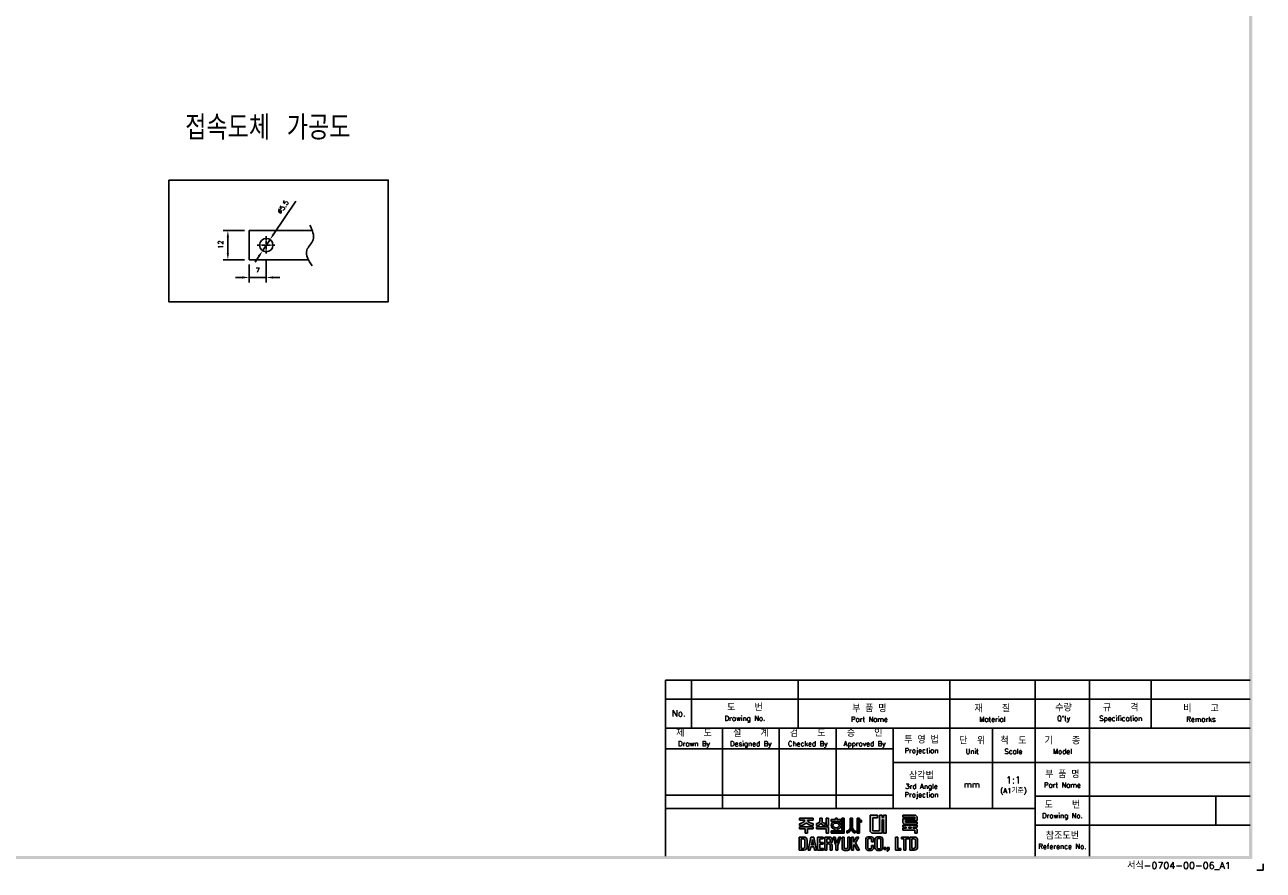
# Model space of a CAD drawing. Extents: x -28 to 1048, y -170 to 585.
# Tile 4 of 5: x 539 to 1048, y -170 to 178. Entities that reach past the tile are written whole.
import ezdxf

# ---------------------------------------------------------------- set-up
doc = ezdxf.new("R2010")
doc.units = 0
doc.header["$MEASUREMENT"] = 0
doc.linetypes.add('CENTER', pattern=[2, 1.25, -0.25, 0.25, -0.25])
doc.layers.get('0').update_dxf_attribs({"linetype": 'CONTINUOUS'})
for name, color, linetype in [('CENTER', 1, 'CENTER'), ('di', 3, 'CONTINUOUS'), ('dimtaxt', 3, 'CONTINUOUS'), ('dwg', 7, 'CONTINUOUS')]:
    doc.layers.add(name, color=color, linetype=linetype)
doc.styles.add('KIM', font='ROMANS.shx', dxfattribs={"height": 5, "bigfont": 'GSG1.shx'})
doc.styles.get("Standard").update_dxf_attribs({"font": 'romans.shx', "height": 2, "bigfont": 'hgs.shx'})
doc.dimstyles.new('STANDARD$0', dxfattribs={"dimtxt": 5, "dimasz": 5, "dimexe": 1, "dimexo": 2, "dimgap": 2, "dimtad": 1, "dimdec": 4, "dimzin": 12, "dimdsep": 46, "dimtxsty": 'KIM', "dimcen": -1, "dimdle": 0.1, "dimadec": 0, "dimazin": 0, "dimtfac": 1, "dimtdec": 4, "dimtmove": 0, "dimatfit": 3, "dimfxl": 0, "dimtolj": 1, "dimtzin": 0, "dimarcsym": 0})
doc.dimstyles.new('STANDARD$3', dxfattribs={"dimtxt": 5, "dimasz": 5, "dimexe": 1, "dimexo": 2, "dimgap": 0.8, "dimtad": 1, "dimdec": 4, "dimdsep": 46, "dimtxsty": 'KIM', "dimcen": 0, "dimdle": 0.1, "dimadec": 0, "dimazin": 0, "dimtfac": 1, "dimtdec": 4, "dimtmove": 0, "dimatfit": 3, "dimfxl": 0, "dimtolj": 1, "dimtzin": 0, "dimarcsym": 0})

# ---------------------------------------------------------------- blocks, each defined once
blk = doc.blocks.new('도면서식 A1')
at = {"layer": 'di', "insert": (780.92, -2.61), "char_height": 2.2, "width": 38.8706, "attachment_point": 4}
blk.add_mtext('서식-0704-00-06_A1', dxfattribs=at)
blk = doc.blocks.new('대륙')
at = {"layer": 'dimtaxt'}
h = blk.add_hatch(color=256, dxfattribs=at)
edge = h.paths.add_edge_path()
edge.add_line((51.99, 12.18), (47.65, 12.18))
edge.add_line((47.65, 12.18), (47.65, 11.59))
edge.add_line((47.65, 11.59), (49.36, 11.59))
edge.add_ellipse((47.48, 11.55), major_axis=(1.89, 0.39), ratio=0.576936, start_angle=268.0794, end_angle=342.4305, ccw=False)
edge.add_line((47.64, 10.44), (47.64, 9.87))
edge.add_ellipse((47.59, 11.36), major_axis=(2.46, 0), ratio=0.608939, start_angle=-88.7913, end_angle=-24.3158)
edge.add_ellipse((52.06, 11.36), major_axis=(-2.46, 0), ratio=0.608939, start_angle=384.3158, end_angle=448.3061)
edge.add_line((51.99, 9.87), (51.99, 10.51))
edge.add_ellipse((52.11, 11.62), major_axis=(-1.91, 0.31), ratio=0.577613, start_angle=17.5125, end_angle=91.8636, ccw=False)
edge.add_line((50.24, 11.59), (51.99, 11.59))
edge.add_line((51.99, 11.59), (51.99, 12.18))
h.paths.add_polyline_path([(52, 9.48), (47.64, 9.48), (47.64, 8.87), (49.46, 8.87), (49.46, 7.49), (50.19, 7.49), (50.19, 8.88), (52, 8.88)])
edge = h.paths.add_edge_path()
edge.add_arc((55.25, 11.18), 0.45, 180, 220.7047, ccw=False)
edge.add_line((54.8, 11.18), (54.8, 12.18))
edge.add_line((54.8, 12.18), (54.06, 12.18))
edge.add_line((54.06, 12.18), (54.06, 11.18))
edge.add_arc((53.61, 11.18), 0.45, 319.2953, 360, ccw=False)
edge.add_spline(control_points=[(53.95, 10.89), (53.94, 10.88), (53.93, 10.87), (53.83, 10.76), (53.7, 10.68), (53.03, 10.51)], knot_values=[3.761053, 3.761053, 3.761053, 3.761053, 3.807132, 3.807132, 4.298097, 4.298097, 4.298097, 4.298097], degree=3, periodic=0)
edge.add_line((53.03, 10.51), (53.03, 9.85))
edge.add_spline(control_points=[(53.03, 9.85), (53.05, 9.85), (53.06, 9.85), (53.74, 9.96), (53.94, 10.08), (54.15, 10.22), (54.2, 10.3), (54.43, 10.6)], knot_values=[3.495949, 3.495949, 3.495949, 3.495949, 3.524444, 3.524444, 4.06832, 4.06832, 4.379503, 4.379503, 4.379503, 4.379503], degree=3, periodic=0)
edge.add_spline(control_points=[(54.43, 10.6), (54.65, 10.3), (54.71, 10.22), (54.92, 10.08), (55.12, 9.96), (55.75, 9.88), (55.78, 9.87), (55.8, 9.86)], knot_values=[3.495949, 3.495949, 3.495949, 3.495949, 3.807132, 3.807132, 4.351008, 4.351008, 4.402945, 4.402945, 4.402945, 4.402945], degree=3, periodic=0)
edge.add_line((55.8, 9.86), (55.8, 10.59))
edge.add_spline(control_points=[(55.8, 10.59), (55.78, 10.59), (55.76, 10.6), (55.19, 10.66), (55.03, 10.75), (54.92, 10.87), (54.91, 10.88), (54.91, 10.89)], knot_values=[3.761053, 3.761053, 3.761053, 3.761053, 3.81299, 3.81299, 4.356866, 4.356866, 4.402945, 4.402945, 4.402945, 4.402945], degree=3, periodic=0)
h.paths.add_polyline_path([(56.82, 9.48), (53.03, 9.48), (53.03, 8.87), (56.1, 8.87), (56.1, 7.49), (56.82, 7.49)])
h.paths.add_polyline_path([(56.82, 12.19), (56.1, 12.19), (56.1, 9.87), (56.82, 9.87)])
h.paths.add_polyline_path([(60.76, 11.76), (59.58, 11.76), (59.58, 12.19), (59.05, 12.19), (59.05, 11.76), (57.74, 11.76), (57.74, 11.21), (60.76, 11.21)])
edge = h.paths.add_edge_path()
edge.add_ellipse((59.26, 9.92), major_axis=(-1.56, 0), ratio=0.830145, start_angle=101.7462, end_angle=265.4383)
edge.add_line((59.38, 11.21), (59.13, 11.21))
edge.add_ellipse((59.26, 9.92), major_axis=(1.56, 0), ratio=0.830145, start_angle=94.5617, end_angle=259.6787)
edge.add_line((58.98, 8.65), (58.98, 8.2))
edge.add_line((58.98, 8.2), (59.58, 8.2))
edge.add_line((59.58, 8.2), (59.58, 8.65))
edge = h.paths.add_edge_path(flags=16)
edge.add_spline(control_points=[(60.26, 9.92), (60.26, 10.03), (60.22, 10.15), (60.06, 10.37), (59.93, 10.48), (59.59, 10.63), (59.39, 10.66), (58.99, 10.64), (58.8, 10.59), (58.5, 10.41), (58.39, 10.3), (58.27, 10.07), (58.25, 9.96), (58.28, 9.73), (58.34, 9.62), (58.54, 9.4), (58.69, 9.3), (59.06, 9.19), (59.26, 9.17), (59.65, 9.23), (59.83, 9.31), (60.09, 9.5), (60.18, 9.62), (60.25, 9.8), (60.26, 9.86), (60.26, 9.92)], knot_values=[0, 0, 0, 0, 0.543876, 0.543876, 1.087752, 1.087752, 1.631628, 1.631628, 2.175504, 2.175504, 2.71938, 2.71938, 3.263256, 3.263256, 3.807132, 3.807132, 4.351008, 4.351008, 4.894884, 4.894884, 5.43876, 5.43876, 5.982636, 5.982636, 6.283185, 6.283185, 6.283185, 6.283185], degree=3, periodic=0)
for points in [[(61.83, 12.19), (61.11, 12.19), (61.11, 8.2), (57.74, 8.2), (57.74, 7.47), (61.11, 7.47), (61.83, 7.47)], [(70.89, 12.38), (72.38, 12.38), (72.38, 13.12), (70.01, 13.12), (70.01, 8), (70.53, 7.49), (73.84, 7.49), (73.84, 11.66), (74.29, 11.66), (74.29, 7.49), (75.14, 7.49), (75.14, 13.12), (74.29, 13.12), (74.29, 12.42), (73.84, 12.42), (73.84, 13.12), (73.01, 13.12), (73.01, 8.23), (70.89, 8.23)]]:
    blk.add_hatch(color=256, dxfattribs=at).paths.add_polyline_path(points)
h = blk.add_hatch(color=256, dxfattribs=at)
edge = h.paths.add_edge_path()
edge.add_line((64.41, 12.18), (63.7, 12.18))
edge.add_line((63.7, 12.18), (63.7, 9.23))
edge.add_ellipse((62.86, 9.12), major_axis=(0.66, 0.841), ratio=0.672815, start_angle=218.7862, end_angle=304.0863, ccw=False)
edge.add_line((62.7, 8.19), (62.7, 7.51))
edge.add_ellipse((63.11, 8.54), major_axis=(0.964, 0.919), ratio=0.540942, start_angle=220.7961, end_angle=301.7505)
edge.add_ellipse((64.93, 8.53), major_axis=(-0.866, 0.919), ratio=0.569913, start_angle=58.7442, end_angle=145.288)
edge.add_line((65.35, 7.49), (65.35, 8.17))
edge.add_ellipse((65.18, 9.26), major_axis=(-0.67, 1.07), ratio=0.576723, start_angle=74.3826, end_angle=142.9847, ccw=False)
edge.add_line((64.41, 9.18), (64.41, 12.18))
h.paths.add_polyline_path([(66.65, 10.99), (67.26, 10.99), (67.26, 11.63), (66.64, 11.63), (66.64, 12.18), (65.92, 12.18), (65.92, 7.49), (66.65, 7.49)])
h = blk.add_hatch(color=256, dxfattribs=at)
h.paths.add_polyline_path([(84.17, 12.56), (84.17, 11.99), (80.38, 11.99), (80.38, 10.74), (80.81, 10.32), (84.92, 10.32), (84.92, 10.92), (81.19, 10.92), (81.19, 11.44), (84.92, 11.44), (84.92, 12.6), (84.39, 13.12), (80.36, 13.12), (80.36, 12.56)])
h.paths.add_polyline_path([(83.7, 9.41), (84.92, 9.41), (84.92, 9.97), (80.36, 9.97), (80.36, 9.41), (81.48, 9.41), (81.48, 9.04), (80.35, 9.04), (80.35, 8.42), (84.18, 8.42), (84.18, 7.49), (84.92, 7.49), (84.92, 8.64), (84.52, 9.04), (83.7, 9.04)])
h.paths.add_polyline_path([(83, 9.41), (82.23, 9.41), (82.23, 9.04), (83, 9.04)], flags=17)
h = blk.add_hatch(color=256, dxfattribs=at)
h.paths.add_polyline_path([(47.58, 6.25), (47.58, 2.12), (49.06, 2.12, 0.414214), (50.06, 3.12), (50.06, 5.25, 0.414214), (49.06, 6.25)])
h.paths.add_polyline_path([(48.9, 5.73, -0.414214), (49.4, 5.23), (49.4, 3.16, -0.414214), (48.9, 2.66), (48.23, 2.66), (48.23, 5.73)], flags=16)
h.paths.add_polyline_path([(50.42, 2.11), (51.1, 2.11), (51.31, 3.17), (52.21, 3.17), (52.42, 2.11), (53.1, 2.11), (52.25, 6.23), (51.27, 6.23)])
h.paths.add_polyline_path([(51.77, 5.49), (52.09, 3.74), (51.43, 3.74)], flags=16)
h.paths.add_polyline_path([(53.4, 2.11), (55.25, 2.11), (55.25, 2.66), (54.07, 2.66), (54.07, 3.99), (55.15, 3.99), (55.15, 4.52), (54.06, 4.52), (54.06, 5.7), (55.21, 5.7), (55.21, 6.25), (53.4, 6.25)])
h.paths.add_polyline_path([(55.67, 2.12), (56.33, 2.12), (56.33, 4.05), (56.93, 4.05, -0.414214), (57.33, 3.65), (57.33, 2.12), (58.02, 2.12), (58.02, 3.65, 0.276846), (57.45, 4.24, 0.25864), (58.02, 4.77), (58.02, 5.43, 0.414214), (57.22, 6.23), (55.67, 6.23)])
h.paths.add_polyline_path([(56.33, 5.71), (57.04, 5.71, -0.414214), (57.34, 5.41), (57.34, 4.86, -0.414214), (57.04, 4.56), (56.33, 4.56)], flags=16)
h.paths.add_polyline_path([(59.2, 3.57), (59.2, 2.11), (59.85, 2.11), (59.85, 3.58), (60.8, 6.24), (60.13, 6.24), (59.53, 4.27), (58.97, 6.24), (58.28, 6.24)])
h.paths.add_polyline_path([(61.13, 2.78, 0.414214), (61.88, 2.03), (62.85, 2.03, 0.414214), (63.6, 2.78), (63.6, 6.24), (62.93, 6.24), (62.93, 2.84, -0.414214), (62.68, 2.59), (62.07, 2.59, -0.414214), (61.82, 2.84), (61.82, 6.24), (61.13, 6.24)])
h.paths.add_polyline_path([(64.11, 2.12), (64.77, 2.12), (64.77, 3.42), (64.98, 3.87), (65.9, 2.12), (66.68, 2.12), (65.38, 4.46), (66.48, 6.23), (65.69, 6.23), (64.76, 4.66), (64.76, 6.23), (64.11, 6.23)])
h.paths.add_polyline_path([(68.62, 2.84, 0.414214), (69.42, 2.04), (70.32, 2.04, 0.414214), (71.12, 2.84), (71.12, 3.62), (70.47, 3.62), (70.47, 2.85, -0.414214), (70.17, 2.55), (69.58, 2.55, -0.414214), (69.28, 2.85), (69.28, 5.49, -0.414214), (69.58, 5.79), (70.16, 5.79, -0.414214), (70.46, 5.49), (70.46, 4.76), (71.12, 4.76), (71.12, 5.52, 0.414214), (70.32, 6.32), (69.42, 6.32, 0.414214), (68.62, 5.52)])
h.paths.add_polyline_path([(71.57, 2.84, 0.414214), (72.37, 2.04), (73.25, 2.04, 0.414214), (74.05, 2.84), (74.05, 5.52, 0.414214), (73.25, 6.32), (72.37, 6.32, 0.414214), (71.57, 5.52)])
h.paths.add_polyline_path([(72.23, 5.5, -0.414214), (72.53, 5.8), (73.09, 5.8, -0.414214), (73.39, 5.5), (73.39, 2.85, -0.414214), (73.09, 2.55), (72.53, 2.55, -0.414214), (72.23, 2.85)], flags=16)
h.paths.add_polyline_path([(74.42, 2.34), (75.05, 2.34), (75.05, 2.98), (74.42, 2.98)])
h.paths.add_polyline_path([(75.76, 2.34, -0.316213), (75.39, 2.07), (75.39, 1.77, 0.409412), (76.08, 2.47), (76.08, 2.98), (75.39, 2.98), (75.39, 2.34)])
h.paths.add_polyline_path([(78.08, 2.12), (79.79, 2.12), (79.79, 2.67), (78.75, 2.67), (78.75, 6.24), (78.08, 6.24)])
h.paths.add_polyline_path([(80.68, 2.12), (81.35, 2.12), (81.35, 5.7), (82.27, 5.7), (82.27, 6.24), (79.92, 6.24), (79.92, 5.7), (80.68, 5.7)])
h.paths.add_polyline_path([(82.59, 2.13), (84.07, 2.13, 0.414214), (85.07, 3.13), (85.07, 5.24, 0.414214), (84.07, 6.24), (82.59, 6.24)])
h.paths.add_polyline_path([(83.24, 5.73), (83.9, 5.73, -0.414214), (84.4, 5.23), (84.4, 3.15, -0.414214), (83.9, 2.65), (83.24, 2.65)], flags=16)
for p, q in [((47.65, 12.18), (51.99, 12.18)), ((47.65, 12.18), (47.65, 11.59)), ((51.99, 12.18), (51.99, 11.59)), ((54.06, 12.18), (54.8, 12.18)), ((54.06, 12.18), (54.06, 11.18)), ((54.8, 12.18), (54.8, 11.18)), ((56.82, 12.19), (56.1, 12.19)), ((56.1, 12.19), (56.1, 9.87)), ((56.82, 12.19), (56.82, 9.87)), ((59.05, 11.76), (59.05, 12.19)), ((59.05, 12.19), (59.58, 12.19)), ((59.58, 12.19), (59.58, 11.76)), ((61.11, 12.19), (61.11, 8.2)), ((61.83, 12.19), (61.11, 12.19)), ((61.83, 7.47), (61.83, 12.19)), ((63.7, 12.18), (64.41, 12.18)), ((63.7, 12.18), (63.7, 9.23)), ((64.41, 12.18), (64.41, 9.18)), ((65.92, 7.49), (65.92, 12.18)), ((65.92, 12.18), (66.64, 12.18)), ((66.64, 12.18), (66.64, 11.63)), ((70.01, 13.12), (70.01, 8)), ((70.01, 13.12), (72.38, 13.12)), ((70.89, 12.38), (70.89, 8.23)), ((70.89, 12.38), (72.38, 12.38)), ((72.38, 13.12), (72.38, 12.38)), ((73.01, 13.12), (73.01, 8.23)), ((73.01, 13.12), (73.84, 13.12)), ((73.84, 13.12), (73.84, 12.42)), ((73.84, 12.42), (74.29, 12.42)), ((74.29, 13.12), (75.14, 13.12)), ((74.29, 13.12), (74.29, 12.42)), ((75.14, 13.12), (75.14, 7.49)), ((80.36, 13.12), (84.39, 13.12)), ((80.36, 12.56), (80.36, 13.12)), ((80.36, 12.56), (84.17, 12.56)), ((80.38, 11.99), (84.17, 11.99)), ((80.38, 11.99), (80.38, 10.74)), ((84.17, 12.56), (84.17, 11.99)), ((84.92, 12.6), (84.39, 13.12)), ((84.92, 12.6), (84.92, 11.44)), ((47.64, 10.44), (47.64, 9.87)), ((47.64, 9.48), (52, 9.48)), ((47.64, 8.87), (47.64, 9.48)), ((49.46, 8.87), (47.64, 8.87)), ((47.65, 11.59), (49.36, 11.59)), ((49.46, 7.49), (49.46, 8.87)), ((50.19, 8.88), (50.19, 7.49)), ((52, 8.88), (50.19, 8.88)), ((51.99, 11.59), (50.24, 11.59)), ((51.99, 10.51), (51.99, 9.87)), ((52, 9.48), (52, 8.88)), ((53.03, 9.85), (53.03, 10.51)), ((53.03, 9.48), (56.82, 9.48)), ((53.03, 8.87), (53.03, 9.48)), ((56.1, 8.87), (53.03, 8.87)), ((55.8, 9.86), (55.8, 10.59)), ((56.82, 9.87), (56.1, 9.87)), ((56.1, 7.49), (56.1, 8.87)), ((56.82, 9.48), (56.82, 7.49)), ((57.74, 11.76), (59.05, 11.76)), ((57.74, 11.21), (57.74, 11.76)), ((60.76, 11.21), (57.74, 11.21)), ((57.74, 8.2), (61.11, 8.2)), ((57.74, 7.47), (57.74, 8.2)), ((58.98, 8.2), (58.98, 8.65)), ((59.58, 11.76), (60.76, 11.76)), ((59.58, 8.65), (59.58, 8.2)), ((60.76, 11.76), (60.76, 11.21)), ((62.7, 7.51), (62.7, 8.19)), ((65.35, 7.49), (65.35, 8.17)), ((66.64, 11.63), (67.26, 11.63)), ((66.65, 10.99), (66.65, 7.49)), ((67.26, 10.99), (66.65, 10.99)), ((67.26, 11.63), (67.26, 10.99)), ((70.53, 7.49), (70.01, 8)), ((73.01, 8.23), (70.89, 8.23)), ((73.84, 11.66), (73.84, 7.49)), ((73.84, 11.66), (74.29, 11.66)), ((74.29, 11.66), (74.29, 7.49)), ((80.35, 9.04), (81.48, 9.04)), ((80.35, 9.04), (80.35, 8.42)), ((80.35, 8.42), (84.18, 8.42)), ((80.36, 9.97), (84.92, 9.97)), ((80.36, 9.97), (80.36, 9.41)), ((80.36, 9.41), (81.48, 9.41)), ((80.81, 10.32), (80.38, 10.74)), ((80.81, 10.32), (84.92, 10.32)), ((81.19, 11.44), (84.92, 11.44)), ((81.19, 11.44), (81.19, 10.92)), ((81.19, 10.92), (84.92, 10.92)), ((81.48, 9.41), (81.48, 9.04)), ((82.23, 9.41), (83, 9.41)), ((82.23, 9.41), (82.23, 9.04)), ((82.23, 9.04), (83, 9.04)), ((83, 9.41), (83, 9.04)), ((83.7, 9.41), (84.92, 9.41)), ((83.7, 9.41), (83.7, 9.04)), ((83.7, 9.04), (84.52, 9.04)), ((84.18, 8.42), (84.18, 7.49)), ((84.92, 8.64), (84.52, 9.04)), ((84.92, 10.92), (84.92, 10.32)), ((84.92, 9.97), (84.92, 9.41)), ((84.92, 8.64), (84.92, 7.49)), ((47.58, 6.25), (47.58, 2.12)), ((47.58, 6.25), (49.06, 6.25)), ((48.23, 5.73), (48.23, 2.66)), ((48.9, 5.73), (48.23, 5.73)), ((49.4, 3.16), (49.4, 5.23)), ((50.19, 7.49), (49.46, 7.49)), ((50.06, 5.25), (50.06, 3.12)), ((51.27, 6.23), (50.42, 2.11)), ((52.25, 6.23), (51.27, 6.23)), ((51.77, 5.49), (51.43, 3.74)), ((52.09, 3.74), (51.77, 5.49)), ((53.1, 2.11), (52.25, 6.23)), ((55.21, 6.25), (53.4, 6.25)), ((53.4, 6.25), (53.4, 2.11)), ((54.06, 5.7), (55.21, 5.7)), ((54.06, 4.52), (54.06, 5.7)), ((55.15, 4.52), (54.06, 4.52)), ((54.07, 3.99), (55.15, 3.99)), ((54.07, 2.66), (54.07, 3.99)), ((55.15, 3.99), (55.15, 4.52)), ((55.21, 5.7), (55.21, 6.25)), ((55.67, 6.23), (55.67, 2.12)), ((57.22, 6.23), (55.67, 6.23)), ((56.82, 7.49), (56.1, 7.49)), ((56.33, 5.71), (56.33, 4.56)), ((57.04, 5.71), (56.33, 5.71)), ((56.33, 4.56), (57.04, 4.56)), ((56.33, 2.12), (56.33, 4.05)), ((56.33, 4.05), (56.93, 4.05)), ((57.34, 4.86), (57.34, 5.41)), ((61.11, 7.47), (57.74, 7.47)), ((58.02, 4.77), (58.02, 5.43)), ((58.97, 6.24), (58.28, 6.24)), ((58.28, 6.24), (59.2, 3.57)), ((59.53, 4.27), (58.97, 6.24)), ((60.13, 6.24), (59.53, 4.27)), ((59.85, 3.58), (60.8, 6.24)), ((60.8, 6.24), (60.13, 6.24)), ((61.11, 7.47), (61.83, 7.47)), ((61.13, 6.24), (61.13, 2.78)), ((61.82, 6.24), (61.13, 6.24)), ((61.82, 2.84), (61.82, 6.24)), ((62.93, 2.84), (62.93, 6.24)), ((62.93, 6.24), (63.6, 6.24)), ((63.6, 6.24), (63.6, 2.78)), ((64.11, 2.12), (64.11, 6.23)), ((64.11, 6.23), (64.76, 6.23)), ((64.76, 4.66), (65.69, 6.23)), ((64.76, 6.23), (64.76, 4.66)), ((66.48, 6.23), (65.38, 4.46)), ((65.38, 4.46), (66.68, 2.12)), ((65.69, 6.23), (66.48, 6.23)), ((66.65, 7.49), (65.92, 7.49)), ((68.62, 2.84), (68.62, 5.52)), ((69.28, 5.49), (69.28, 2.85)), ((70.32, 6.32), (69.42, 6.32)), ((70.16, 5.79), (69.58, 5.79)), ((70.46, 4.76), (70.46, 5.49)), ((71.12, 4.76), (70.46, 4.76)), ((73.84, 7.49), (70.53, 7.49)), ((71.12, 5.52), (71.12, 4.76)), ((71.57, 2.84), (71.57, 5.52)), ((72.23, 5.5), (72.23, 2.85)), ((73.25, 6.32), (72.37, 6.32)), ((73.09, 5.8), (72.53, 5.8)), ((73.39, 2.85), (73.39, 5.5)), ((74.05, 5.52), (74.05, 2.84)), ((75.14, 7.49), (74.29, 7.49)), ((78.08, 6.24), (78.08, 2.12)), ((78.75, 6.24), (78.08, 6.24)), ((78.75, 2.67), (78.75, 6.24)), ((82.27, 6.24), (79.92, 6.24)), ((79.92, 6.24), (79.92, 5.7)), ((79.92, 5.7), (80.68, 5.7)), ((80.68, 5.7), (80.68, 2.12)), ((81.35, 2.12), (81.35, 5.7)), ((81.35, 5.7), (82.27, 5.7)), ((82.27, 5.7), (82.27, 6.24)), ((82.59, 6.24), (82.59, 2.13)), ((84.07, 6.24), (82.59, 6.24)), ((83.24, 2.65), (83.24, 5.73)), ((83.24, 5.73), (83.9, 5.73)), ((84.92, 7.49), (84.18, 7.49)), ((84.4, 3.15), (84.4, 5.23)), ((85.07, 3.13), (85.07, 5.24)), ((47.58, 2.12), (49.06, 2.12)), ((48.23, 2.66), (48.9, 2.66)), ((50.42, 2.11), (51.1, 2.11)), ((51.1, 2.11), (51.31, 3.17)), ((51.31, 3.17), (52.21, 3.17)), ((51.43, 3.74), (52.09, 3.74)), ((52.21, 3.17), (52.42, 2.11)), ((52.42, 2.11), (53.1, 2.11)), ((53.4, 2.11), (55.25, 2.11)), ((55.25, 2.66), (54.07, 2.66)), ((55.25, 2.11), (55.25, 2.66)), ((55.67, 2.12), (56.33, 2.12)), ((57.33, 3.65), (57.33, 2.12)), ((57.33, 2.12), (58.02, 2.12)), ((58.02, 2.12), (58.02, 3.65)), ((59.2, 3.57), (59.2, 2.11)), ((59.2, 2.11), (59.85, 2.11)), ((59.85, 2.11), (59.85, 3.58)), ((62.85, 2.03), (61.88, 2.03)), ((62.68, 2.59), (62.07, 2.59)), ((64.77, 2.12), (64.11, 2.12)), ((64.98, 3.87), (64.77, 3.42)), ((64.77, 3.42), (64.77, 2.12)), ((65.9, 2.12), (64.98, 3.87)), ((66.68, 2.12), (65.9, 2.12)), ((70.32, 2.04), (69.42, 2.04)), ((70.17, 2.55), (69.58, 2.55)), ((70.47, 3.62), (70.47, 2.85)), ((71.12, 3.62), (70.47, 3.62)), ((71.12, 2.84), (71.12, 3.62)), ((73.25, 2.04), (72.37, 2.04)), ((73.09, 2.55), (72.53, 2.55)), ((74.42, 2.98), (74.42, 2.34)), ((75.05, 2.98), (74.42, 2.98)), ((75.05, 2.34), (74.42, 2.34)), ((75.05, 2.98), (75.05, 2.34)), ((75.39, 2.98), (75.39, 2.34)), ((76.08, 2.98), (75.39, 2.98)), ((75.76, 2.34), (75.39, 2.34)), ((75.39, 2.07), (75.39, 1.77)), ((76.08, 2.98), (76.08, 2.47)), ((78.08, 2.12), (79.79, 2.12)), ((79.79, 2.67), (78.75, 2.67)), ((79.79, 2.12), (79.79, 2.67)), ((80.68, 2.12), (81.35, 2.12)), ((82.59, 2.13), (84.07, 2.13)), ((83.9, 2.65), (83.24, 2.65))]:
    blk.add_line(p, q, dxfattribs=at)
for centre, radius, start, end in [((53.61, 11.18), 0.45, 319.2953, 360), ((55.25, 11.18), 0.45, 180, 220.7047), ((48.9, 5.23), 0.5, 0, 90), ((49.06, 5.25), 1, 0, 90), ((57.22, 4.85), 0.8, 270, 270), ((56.93, 3.65), 0.4, 0, 90), ((57.04, 5.41), 0.3, 0, 90), ((57.04, 4.86), 0.3, 270, 0), ((57.22, 5.43), 0.8, 0, 90), ((57.26, 5.02), 0.8, 283.6828, 341.6876), ((57.24, 3.47), 0.8, 12.921, 74.819), ((69.42, 5.52), 0.8, 90, 180), ((69.58, 5.49), 0.3, 90, 180), ((70.16, 5.49), 0.3, 0, 90), ((70.32, 5.52), 0.8, 0, 90), ((72.37, 5.52), 0.8, 90, 180), ((72.53, 5.5), 0.3, 90, 180), ((73.09, 5.5), 0.3, 0, 90), ((73.25, 5.52), 0.8, 0, 90), ((83.9, 5.23), 0.5, 0, 90), ((84.07, 5.24), 1, 0, 90), ((48.9, 3.16), 0.5, 270, 0), ((49.06, 3.12), 1, 270, 0), ((61.88, 2.78), 0.75, 180, 270), ((62.07, 2.84), 0.25, 180, 270), ((62.68, 2.84), 0.25, 270, 0), ((62.85, 2.78), 0.75, 270, 0), ((69.42, 2.84), 0.8, 180, 270), ((69.58, 2.85), 0.3, 180, 270), ((70.17, 2.85), 0.3, 270, 0), ((70.32, 2.84), 0.8, 270, 0), ((72.37, 2.84), 0.8, 180, 270), ((72.53, 2.85), 0.3, 180, 270), ((73.09, 2.85), 0.3, 270, 0), ((73.25, 2.84), 0.8, 270, 0), ((75.38, 2.47), 0.7, 270.9408, 0), ((75.38, 2.47), 0.4, 271.6466, 341.8371), ((83.9, 3.15), 0.5, 270, 0), ((84.07, 3.13), 1, 270, 0)]:
    blk.add_arc(centre, radius, start, end, dxfattribs=at)
for centre, major_axis, ratio, start_param, end_param in [((47.48, 11.55), (1.89, 0.39), 0.576936, 4.678869, 5.97654), ((47.59, 11.36), (-2.46, 0), 0.608939, 1.591893, 2.717202), ((59.26, 9.92), (1.56, 0), 0.830145, 1.650413, 4.532248), ((59.26, 9.92), (-1.56, 0), 0.830145, 1.775806, 4.632772), ((62.86, 9.12), (0.66, 0.841), 0.672815, 3.81854, 5.307307), ((63.11, 8.54), (0.964, 0.919), 0.540942, 3.853619, 5.26654)]:
    blk.add_ellipse(centre, major_axis=major_axis, ratio=ratio, start_param=start_param, end_param=end_param, dxfattribs=at)
at = {"layer": 'dimtaxt', "extrusion": (0, 0, -1)}
for centre, major_axis, ratio, start_param, end_param in [((52.06, 11.36), (-2.46, 0), 0.608939, -1.541231, -0.42439), ((52.11, 11.62), (-1.91, 0.31), 0.577613, 4.679864, 5.977535), ((64.93, 8.53), (-0.866, 0.919), 0.569913, 3.747431, 5.257905), ((65.18, 9.26), (-0.67, 1.07), 0.576723, 3.787632, 4.984965)]:
    blk.add_ellipse(centre, major_axis=major_axis, ratio=ratio, start_param=start_param, end_param=end_param, dxfattribs=at)
at = {"layer": 'dimtaxt'}
for points, knots in [([(53.95, 10.89), (53.94, 10.88), (53.93, 10.87), (53.83, 10.76), (53.7, 10.68), (53.03, 10.51)], [3.7610527, 3.7610527, 3.7610527, 3.7610527, 3.8071317, 3.8071317, 4.2980967, 4.2980967, 4.2980967, 4.2980967]), ([(54.43, 10.6), (54.2, 10.3), (54.15, 10.22), (53.94, 10.08), (53.74, 9.96), (53.06, 9.85), (53.05, 9.85), (53.03, 9.85)], [3.4959493, 3.4959493, 3.4959493, 3.4959493, 3.8071317, 3.8071317, 4.3510077, 4.3510077, 4.3795026, 4.3795026, 4.3795026, 4.3795026]), ([(54.43, 10.6), (54.65, 10.3), (54.71, 10.22), (54.92, 10.08), (55.12, 9.96), (55.75, 9.88), (55.78, 9.87), (55.8, 9.86)], [3.4959493, 3.4959493, 3.4959493, 3.4959493, 3.8071317, 3.8071317, 4.3510077, 4.3510077, 4.4029453, 4.4029453, 4.4029453, 4.4029453]), ([(54.91, 10.89), (54.91, 10.88), (54.92, 10.87), (55.03, 10.75), (55.19, 10.66), (55.76, 10.6), (55.78, 10.59), (55.8, 10.59)], [3.7610527, 3.7610527, 3.7610527, 3.7610527, 3.8071317, 3.8071317, 4.3510077, 4.3510077, 4.4029453, 4.4029453, 4.4029453, 4.4029453]), ([(60.26, 9.92), (60.26, 10.03), (60.22, 10.15), (60.06, 10.37), (59.93, 10.48), (59.59, 10.63), (59.39, 10.66), (58.99, 10.64), (58.8, 10.59), (58.5, 10.41), (58.39, 10.3), (58.27, 10.07), (58.25, 9.96), (58.28, 9.73), (58.34, 9.62), (58.54, 9.4), (58.69, 9.3), (59.06, 9.19), (59.26, 9.17), (59.65, 9.23), (59.83, 9.31), (60.09, 9.5), (60.18, 9.62), (60.25, 9.8), (60.26, 9.86), (60.26, 9.92)], [0, 0, 0, 0, 0.543876, 0.543876, 1.087752, 1.087752, 1.631628, 1.631628, 2.175504, 2.175504, 2.71938, 2.71938, 3.263256, 3.263256, 3.807132, 3.807132, 4.351008, 4.351008, 4.894884, 4.894884, 5.43876, 5.43876, 5.982636, 5.982636, 6.283185, 6.283185, 6.283185, 6.283185])]:
    blk.add_open_spline(points, degree=3, knots=knots, dxfattribs=at)
blk = doc.blocks.new('*D316')
at = {"layer": 'di'}
for p, q in [((629.07, 92.85), (620.26, 92.85)), ((622.26, 83.65), (622.26, 90.05)), ((629.07, 80.85), (620.26, 80.85))]:
    blk.add_line(p, q, dxfattribs=at)
for points in [[(621.79, 90.05), (622.72, 90.05), (622.26, 92.85)], [(621.79, 83.65), (622.72, 83.65), (622.26, 80.85)]]:
    blk.add_solid(points, dxfattribs=at)
at = {"layer": 'di', "insert": (619.26, 87.06), "char_height": 2, "attachment_point": 5, "rotation": 90}
blk.add_mtext('\\A1;12', dxfattribs=at)
blk = doc.blocks.new('*D317')
at = {"layer": 'di'}
for p, q in [((631.07, 78.85), (631.07, 71.55)), ((638.07, 81.1), (638.07, 71.55)), ((628.27, 73.55), (625.47, 73.55)), ((631.07, 73.55), (638.07, 73.55)), ((640.87, 73.55), (643.67, 73.55))]:
    blk.add_line(p, q, dxfattribs=at)
for points in [[(628.27, 74.02), (628.27, 73.08), (631.07, 73.55)], [(640.87, 74.02), (640.87, 73.08), (638.07, 73.55)]]:
    blk.add_solid(points, dxfattribs=at)
at = {"layer": 'di', "insert": (634.57, 76.55), "char_height": 2, "attachment_point": 5}
blk.add_mtext('\\A1;7', dxfattribs=at)
blk = doc.blocks.new('*D318')
at = {"layer": 'di'}
for p, q in [((650.17, 105), (641.15, 91.47)), ((636.55, 84.57), (639.6, 89.14)), ((634.99, 82.24), (633.44, 79.91))]:
    blk.add_line(p, q, dxfattribs=at)
for points in [[(640.76, 91.73), (641.54, 91.21), (639.6, 89.14)], [(634.6, 82.49), (635.38, 81.98), (636.55, 84.57)]]:
    blk.add_solid(points, dxfattribs=at)
at = {"layer": 'di', "insert": (644.9, 102.51), "char_height": 2, "attachment_point": 5, "rotation": 56.3125}
blk.add_mtext('\\A1;∅5.5', dxfattribs=at)

msp = doc.modelspace()

# ---------------------------------------------------------------- linework, layer by layer
for p, q in [((631.07, 92.854), (656.996, 92.854)), ((631.07, 92.854), (631.07, 80.854)), ((631.07, 80.854), (655.385, 80.854))]:
    msp.add_line(p, q)
msp.add_circle((638.07, 86.854), 2.75)
at = {"layer": 'CENTER'}
for p, q in [((634.32, 86.854), (641.82, 86.854)), ((638.07, 90.604), (638.07, 83.104))]:
    msp.add_line(p, q, dxfattribs=at)
at = {"layer": 'di'}
for p in [(1048.273, -167.697), (1045.673, -170.297)]:
    msp.add_line(p, (1048.273, -170.297), dxfattribs=at)
msp.add_lwpolyline([(597.91, 113.633), (688.272, 113.633), (688.272, 63.589), (597.91, 63.589)], close=True, dxfattribs=at)
msp.add_spline([(656.019, 95.132), (657.311, 89.014), (654.727, 84.732), (656.903, 78.275)], degree=3, dxfattribs=at)
at = {"layer": 'dimtaxt'}
for p, q in [((1042.859, -92.162), (802.359, -92.162)), ((802.359, -92.162), (802.359, -164.447)), ((813.048, -111.688), (813.048, -92.188)), ((856.959, -111.662), (856.959, -92.162)), ((919.359, -111.662), (919.359, -92.162)), ((954.459, -111.662), (954.459, -92.162)), ((976.808, -111.662), (976.808, -92.162)), ((1002.211, -111.662), (1002.211, -92.162)), ((1042.859, -99.962), (802.359, -99.962)), ((825.759, -144.972), (825.759, -111.878)), ((849.159, -144.972), (849.159, -111.878)), ((872.559, -144.972), (872.559, -111.878)), ((895.959, -144.972), (895.959, -111.878)), ((919.359, -144.972), (919.359, -111.878)), ((936.909, -144.972), (936.909, -111.878)), ((954.459, -164.495), (954.459, -111.878)), ((976.808, -164.495), (976.808, -111.878)), ((895.959, -120.361), (802.413, -120.361)), ((1042.859, -126), (895.959, -126)), ((895.959, -139.479), (802.442, -139.479)), ((1042.859, -139.79), (954.459, -139.79)), ((1028.808, -151.801), (1028.808, -139.79)), ((954.459, -144.972), (802.359, -144.972)), ((1042.859, -151.801), (954.459, -151.801))]:
    msp.add_line(p, q, dxfattribs=at)
at = {"layer": 'dwg'}
msp.add_line((1042.859, -111.878), (802.359, -111.878), dxfattribs=at)
for points in [[(1043.723, 580.453), (1042.423, 579.153), (1043.723, -165.747), (1042.423, -164.447)], [(802.573, -111.683), (802.573, -112.073), (1042.534, -111.683), (1042.534, -112.073)], [(1043.723, -165.747), (1042.423, -164.447), (-17.077, -165.747), (-15.777, -164.447)]]:
    msp.add_trace(points, dxfattribs=at)

# ---------------------------------------------------------------- block references
at = {"layer": 'di', "xscale": 1.3, "yscale": 1.3, "zscale": 1.3}
msp.add_blockref('대륙', (795.489, -164.77), dxfattribs=at)
at = {"layer": 'dwg', "xscale": 1.3, "yscale": 1.3, "zscale": 1.3}
msp.add_blockref('도면서식 A1', (-22.927, -165.097), dxfattribs=at)

# ---------------------------------------------------------------- texts
at = {"layer": 'di'}
for s, insert, char_height, width, attachment_point in [('{\\Fromans,hgs|c129;접속도체 가공도}', (604.686, 140.196), 10, 116.39597, 1), ('No.', (807.81, -105.769), 2.6, 10.47554, 5), ('{\\H1.1x;도    번\\P\\H0.72727x;Drawing No.}', (835.004, -105.769), 2.6, 43.9108, 5), ('{\\H1.1x;부 품 명\\P\\H0.72727x;Part Name}', (886.209, -105.812), 2.6, 58.5, 5), ('{\\H1.1x;재    질\\P\\H0.72727x;Material}', (936.807, -105.812), 2.6, 35.80329, 5), ("{\\H1.1x;수량\\P\\H0.72727x;Q'ty}", (966.121, -105.812), 2.6, 12.29671, 5), ('{\\H1.1x;규    격\\P\\H0.72727x;Specification}', (989.658, -105.812), 2.6, 35.1, 5), ('{\\H1.1x;비    고\\P\\H0.72727x;Remarks}', (1022.678, -105.812), 2.6, 50.7, 5), ('{\\H1.1x;제    도\\P\\H0.72727x;Drawn By}', (814.059, -116.217), 2.6, 23.4, 5), ('{\\H1.1x;설    계}\\P{\\H0.8x;Designed By}', (837.459, -116.217), 2.6, 23.4, 5), ('{\\H1.1x;검    도\\P\\H0.72727x;Checked By}', (860.859, -116.217), 2.6, 23.4, 5), ('승    인\\P{\\H0.72727x;Approved By}', (884.259, -116.217), 2.86, 23.4, 5), ('투 영 법\\P{\\H0.72727x;Projection}', (907.659, -119.037), 2.86, 23.4, 5), ('{\\H1.1x;단  위}\\P{\\H0.8x;Unit}', (928.535, -119.037), 2.6, 20.8, 5), ('{\\H1.1x;척  도\\P\\H0.72727x;Scale}', (945.487, -119.037), 2.6, 20.8, 5), ('기    종\\P{\\H0.72727x;Model}', (965.633, -119.037), 2.86, 22.34861, 5), ('{\\H1.1x;삼각법\\H0.45455x;\\P\\H1.6x;3rd Angle\\PProjection}', (907.659, -135.486), 2.6, 23.4, 5), ('부 품 명\\P{\\H0.72727x;Part Name}', (965.633, -132.895), 2.86, 22.34861, 5), ('도    번\\P{\\H0.72727x;Drawing No.}', (965.633, -145.796), 2.86, 22.34861, 5), ('참조도번\\P{\\H0.72727x;Reference No.}', (965.633, -158.124), 2.86, 22.34861, 5)]:
    msp.add_mtext(s, dxfattribs=dict(at, insert=insert, char_height=char_height, width=width, attachment_point=attachment_point))
at = {"layer": 'dimtaxt'}
msp.add_text('mm', height=2.6, dxfattribs=at).set_placement((924.997, -136.318))
at = {"layer": 'dimtaxt', "insert": (945.487, -135.486), "char_height": 2.86, "width": 20.8, "attachment_point": 5}
msp.add_mtext('1:1\\P{\\H0.72727x;(A1기준)}', dxfattribs=at)

# ---------------------------------------------------------------- dimensions: what is measured, and where the dimension line sits
at = {"layer": 'di'}
dim = msp.add_diameter_dim_2p(p1=(636.545, 84.565), p2=(639.596, 89.142), dimstyle='STANDARD$3', override={"dimtxt": 3, "dimasz": 2.8, "dimexe": 2, "dimgap": 2, "dimdec": 2, "dimtxsty": 'Standard', "dimclrd": 256, "dimclre": 256, "dimclrt": 256, "dimadec": 2, "dimazin": 2, "dimtfac": 0.6, "dimtdec": 2, "dimtzin": 8, "dimlwd": 65535, "dimlwe": 65535, "dimarcsym": 1}, dxfattribs=at)
dim.commit()
dim.dimension.update_dxf_attribs({"geometry": '*D318', "text_midpoint": (647.397, 100.844), "dimtype": 163})
dim = msp.add_linear_dim(base=(622.257, 92.854), p1=(631.07, 80.854), p2=(631.07, 92.854), angle=90, dimstyle='STANDARD$0', override={"dimtxt": 3, "dimasz": 2.8, "dimexe": 2, "dimdec": 2, "dimzin": 8, "dimtxsty": 'Standard', "dimcen": 0, "dimclrd": 256, "dimclre": 256, "dimclrt": 256, "dimadec": 2, "dimazin": 2, "dimtfac": 0.6, "dimtdec": 2, "dimtzin": 8, "dimlwd": 65535, "dimlwe": 65535, "dimarcsym": 1}, dxfattribs=at)
dim.commit()
dim.dimension.update_dxf_attribs({"geometry": '*D316', "text_midpoint": (622.257, 87.058), "dimtype": 160})
dim = msp.add_linear_dim(base=(638.07, 73.55), p1=(631.07, 80.854), p2=(638.07, 83.104), dimstyle='STANDARD$0', override={"dimtxt": 3, "dimasz": 2.8, "dimexe": 2, "dimdec": 2, "dimzin": 8, "dimtxsty": 'Standard', "dimcen": 0, "dimclrd": 256, "dimclre": 256, "dimclrt": 256, "dimadec": 2, "dimazin": 2, "dimtfac": 0.6, "dimtdec": 2, "dimtzin": 8, "dimlwd": 65535, "dimlwe": 65535, "dimarcsym": 1}, dxfattribs=at)
dim.commit()
dim.dimension.update_dxf_attribs({"geometry": '*D317', "text_midpoint": (634.57, 73.55), "dimtype": 160})

doc.saveas('drawing.dxf')
